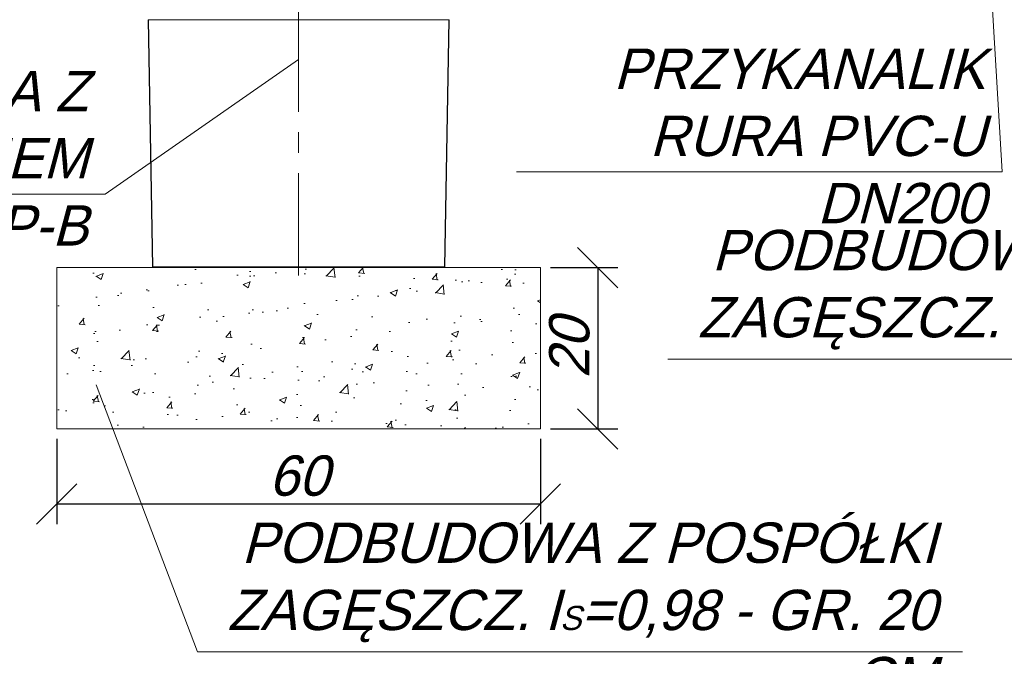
# Model space of a CAD drawing. Header units: millimetres. Extents: x -8866 to 77461, y -114325 to -28406.
# Tile 4 of 37: x 12779 to 12902, y -37631 to -37552. Entities that reach past the tile are written whole.
import ezdxf

# ---------------------------------------------------------------- set-up
doc = ezdxf.new("R2010")
doc.units = ezdxf.units.MM
doc.linetypes.add('CENTERX2', pattern=[20.32, 12.7, -2.54, 2.54, -2.54])
doc.linetypes.add('DASHDOT', pattern=[25.4, 12.7, -6.35, 0, -6.35])
for name, color, linetype, lineweight in [('0O', 7, 'Continuous', 18), ('5', 3, 'Continuous', 13), ('6', 2, 'Continuous', 25), ('8', 1, 'Continuous', 13)]:
    doc.layers.add(name, color=color, linetype=linetype, lineweight=lineweight)
doc.styles.get("Standard").update_dxf_attribs({"font": 'IC-isocp.shx', "oblique": 15})
doc.dimstyles.new('ISO-25', dxfattribs={"dimscale": 2, "dimtxt": 2.5, "dimasz": 2.5, "dimexe": 1.25, "dimexo": 0.625, "dimtad": 1, "dimtxsty": 'Standard', "dimblk": 'OBLIQUE', "dimcen": 2.5, "dimadec": 0, "dimazin": 0, "dimtfac": 1, "dimtmove": 0, "dimatfit": 3, "dimldrblk": 'OBLIQUE', "dimfxl": 1, "dimarcsym": 0})

# ---------------------------------------------------------------- blocks, each defined once
blk = doc.blocks.new('s4')
at = {"color": 7, "linetype": 'CENTERX2', "lineweight": 18}
blk.add_line((9228.02, -37674.43), (9228.02, -37597.43), dxfattribs=at)
at = {"color": 8, "linetype": 'Continuous', "lineweight": 18}
for p, q in [((9209.37, -37642.7), (9246.68, -37642.7)), ((9228.02, -37673.33), (9209.9, -37673.33)), ((9246.14, -37673.33), (9228.02, -37673.33))]:
    blk.add_line(p, q, dxfattribs=at)
at = {"layer": '6', "linetype": 'Continuous', "lineweight": 25}
for p, q in [((9209.9, -37673.33), (9209.37, -37642.7)), ((9246.68, -37642.7), (9246.14, -37673.33)), ((9210, -37673.43), (9228.02, -37673.43)), ((9228.02, -37673.43), (9246.04, -37673.43))]:
    blk.add_line(p, q, dxfattribs=at)
for centre, start, end in [((9210, -37673.33), 181, 270), ((9246.04, -37673.33), 270, 359)]:
    blk.add_arc(centre, 0.1, start, end, dxfattribs=at)
blk = doc.blocks.new('_Oblique')
at = {"color": 0, "linetype": 'ByBlock', "lineweight": -2}
blk.add_line((-0.5, -0.5), (0.5, 0.5), dxfattribs=at)
blk = doc.blocks.new('*D2871')
at = {"layer": '5', "color": 0, "lineweight": -2}
for p, q in [((12845.28, -37582.7), (12853.63, -37582.7)), ((12851.13, -37582.7), (12851.13, -37602.7)), ((12845.28, -37602.7), (12853.63, -37602.7))]:
    blk.add_line(p, q, dxfattribs=at)
at = {"layer": 'Defpoints', "color": 0}
for p in [(12844.03, -37582.7), (12844.03, -37602.7), (12851.13, -37602.7)]:
    blk.add_point(p, dxfattribs=at)
at = {"layer": '5', "color": 0, "lineweight": -2, "xscale": 5, "yscale": 5, "zscale": 5}
for p, rotation in [((12851.13, -37582.7), 90), ((12851.13, -37602.7), 270)]:
    blk.add_blockref('_Oblique', p, dxfattribs=dict(at, rotation=rotation))
at = {"layer": '5', "color": 0, "insert": (12847.63, -37592.7), "char_height": 5, "attachment_point": 5, "rotation": 90}
blk.add_mtext('20', dxfattribs=at)
blk = doc.blocks.new('*D2872')
at = {"layer": '5', "color": 0, "lineweight": -2}
for p, q in [((12784.03, -37603.95), (12784.03, -37614.53)), ((12844.03, -37603.95), (12844.03, -37614.53)), ((12844.03, -37612.03), (12784.03, -37612.03))]:
    blk.add_line(p, q, dxfattribs=at)
at = {"layer": 'Defpoints', "color": 0}
for p in [(12784.03, -37602.7), (12844.03, -37602.7), (12784.03, -37612.03)]:
    blk.add_point(p, dxfattribs=at)
at = {"layer": '5', "color": 0, "lineweight": -2, "xscale": 5, "yscale": 5, "zscale": 5, "rotation": 180}
blk.add_blockref('_Oblique', (12784.03, -37612.03), dxfattribs=at)
at = {"layer": '5', "color": 0, "lineweight": -2, "xscale": 5, "yscale": 5, "zscale": 5}
blk.add_blockref('_Oblique', (12844.03, -37612.03), dxfattribs=at)
at = {"layer": '5', "color": 0, "insert": (12814.03, -37608.53), "char_height": 5, "attachment_point": 5}
blk.add_mtext('60', dxfattribs=at)

msp = doc.modelspace()

# ---------------------------------------------------------------- hatches: boundary and pattern name
at = {"layer": '8'}
h = msp.add_hatch(dxfattribs=at)
h.set_pattern_fill('AR-CONC', color=256, scale=0.05, style=0)
h.set_pattern_definition([(50, (-24.0246, 35.5146), (9.1092334, -0.7969543), [0.9525, -10.4775]), (355, (-24.025, 35.515), (-1.762171, 9.5528423), [0.762, -8.3820292]), (100.451445, (-23.2655, 35.448), (7.3470624, 8.7558876), [0.8095004, -8.9045122]), (46.1842, (-24.025, 38.055), (13.553952, -2.1021164), [1.42875, -15.71625]), (96.635558, (-22.895, 37.88), (11.8702067, 12.3713062), [1.214251, -13.3567804]), (351.18415, (-24.025, 38.055), (11.8702067, 12.371306), [1.1429984, -12.5729866]), (21, (-22.7546, 37.4196), (7.5807196, -5.1132599), [0.9525, -10.4775]), (326, (-22.755, 37.42), (3.0901014, 9.2093983), [0.762, -8.382]), (71.451445, (-22.123, 36.9935), (10.670821, 4.0961384), [0.8095004, -8.9044969]), (37.5, (-24.0246, 35.5146), (0.15443016, 4.22775194), [0, -8.2804, 0, -8.509, 0, -8.41375]), (7.5, (-24.0246, 35.5146), (3.3409831, 5.00902874), [0, -4.8514, 0, -8.0899, 0, -3.20675]), (327.5, (-26.8567, 35.5146), (6.77952976, -0.2864372), [0, -3.175, 0, -9.906, 0, -13.1445]), (317.5, (-28.1267, 35.5146), (7.4064591, 1.27132455), [0, -4.1275, 0, -6.5786, 0, -9.3345])])
h.paths.add_polyline_path([(12784.03, -37582.698), (12784.03, -37602.698), (12844.03, -37602.698), (12844.03, -37582.698), (12832.049, -37582.698), (12796.011, -37582.698)])

# ---------------------------------------------------------------- linework, layer by layer
at = {"layer": '5'}
for p, q in [((12898.942, -37530.424), (12901.279, -37570.81)), ((12814.03, -37556.896), (12790.018, -37573.581)), ((12841.074, -37570.81), (12901.279, -37570.81)), ((12745.851, -37573.581), (12790.018, -37573.581)), ((12954.723, -37594.053), (12859.82, -37594.053)), ((12801.466, -37630.346), (12788.934, -37597.242)), ((12896.369, -37630.346), (12801.466, -37630.346))]:
    msp.add_line(p, q, dxfattribs=at)
msp.add_lwpolyline([(12844.03, -37582.698), (12784.03, -37582.698), (12784.03, -37602.698), (12844.03, -37602.698)], close=True, dxfattribs=at)

# ---------------------------------------------------------------- block references
at = {"layer": '0O', "linetype": 'DASHDOT', "xscale": -1}
msp.add_blockref('s4', (22042.054, 90.734), dxfattribs=at)

# ---------------------------------------------------------------- texts
at = {"layer": '5', "char_height": 5, "attachment_point": 3}
for s, insert, width in [('\\pxt4.9967;{\\Fic-isocp.shx|c1;PRZYKANALIK RURA PVC-U DN200}', (12899.178, -37555.537), 59.50156), ('\\pxt4.9967;{\\Fic-isocp.shx|c1;STUDZIENKA Z OSADNIKIEM PP-B}', (12787.917, -37558.307), 54.31585), ('\\pxt5;PODBUDOWA Z POSPÓŁKI ZAGĘSZCZ. I{\\H0.6x;S}=0,98 - GR. 20 CM', (12951.492, -37578.023), 91.67105), ('\\pxt5;PODBUDOWA Z POSPÓŁKI ZAGĘSZCZ. I{\\H0.6x;S}=0,98 - GR. 20 CM', (12893.137, -37614.316), 91.67105)]:
    msp.add_mtext(s, dxfattribs=dict(at, insert=insert, width=width))

# ---------------------------------------------------------------- dimensions: what is measured, and where the dimension line sits
at = {"layer": '5'}
for base, p1, p2, angle, picture, middle in [((12851.128, -37602.698), (12844.03, -37582.698), (12844.03, -37602.698), 90, '*D2871', (12847.626, -37592.698)), ((12784.03, -37612.033), (12844.03, -37602.698), (12784.03, -37602.698), 180, '*D2872', (12814.03, -37608.531))]:
    dim = msp.add_linear_dim(base=base, p1=p1, p2=p2, angle=angle, dimstyle='ISO-25', dxfattribs=at)
    dim.commit()
    dim.dimension.update_dxf_attribs({"geometry": picture, "text_midpoint": middle})

doc.saveas('drawing.dxf')
